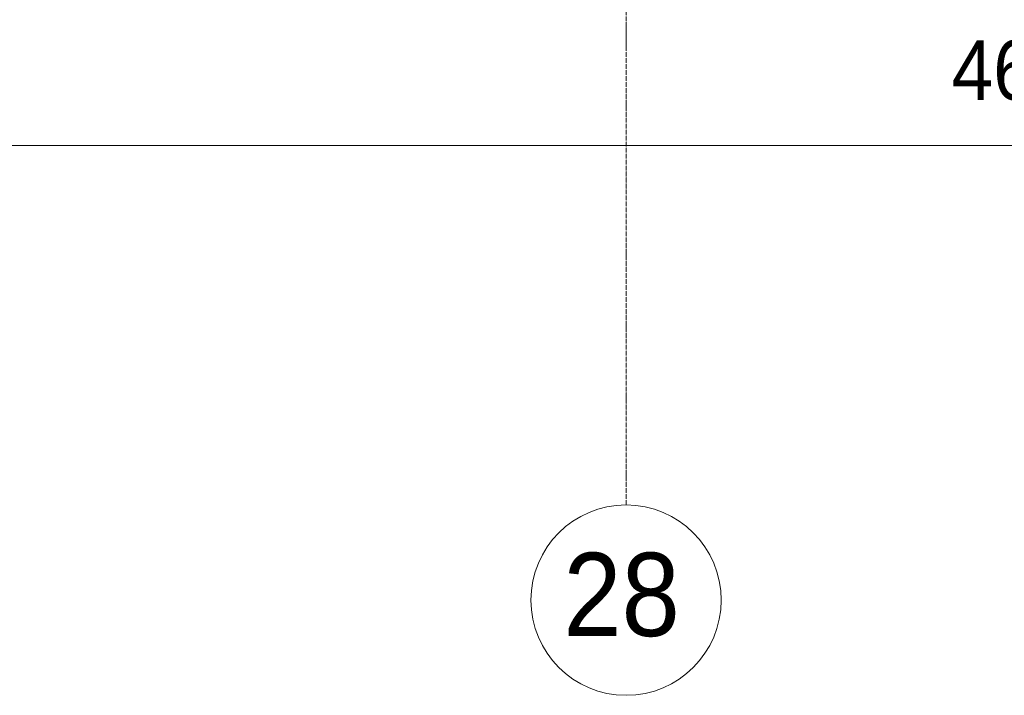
# Model space of a CAD drawing. Header units: millimetres. Extents: x -816133 to 919604, y 87941 to 147341.
# Tile 99 of 256: x -29801 to -25662, y 116400 to 119239. Entities that reach past the tile are written whole.
import ezdxf

# ---------------------------------------------------------------- set-up
doc = ezdxf.new("R2010")
doc.units = ezdxf.units.MM
doc.linetypes.add('Линия сетки', pattern=[25, 20, -2.5, 0, -2.5])
for name, color, linetype, lineweight in [('A-010-D_DIM', 7, 'Continuous', 9), ('Z-030-M_GRID', 7, 'Continuous', 9), ('Z-033_T_GRIDREF', 7, 'Continuous', 20), ('СС-011-ПОЖ-СИГНАЛИЗАЦИЯ', 1, 'Continuous', 30)]:
    doc.layers.add(name, color=color, linetype=linetype, lineweight=lineweight)
doc.styles.add('Arial', font='arial.ttf', dxfattribs={"width": 0.9, "height": 700})
doc.styles.add('Arial_3', font='arial.ttf', dxfattribs={"width": 0.9, "height": 500})

# ---------------------------------------------------------------- blocks, each defined once
blk = doc.blocks.new('10эт')
at = {"layer": 'A-010-D_DIM', "color": 9, "lineweight": 20}
for p, q in [((333051.7, 118086.6), (333051.7, 117986.6)), ((333051.7, 118086.6), (333051.7, 117986.6)), ((311151.7, 117586.6), (358551.7, 117586.6))]:
    blk.add_line(p, q, dxfattribs=at)
at = {"layer": 'Z-030-M_GRID', "color": 9, "linetype": 'Линия сетки'}
blk.add_line((333051.7, 116076.8), (333051.7, 137026.1), dxfattribs=at)
at = {"layer": 'Z-033_T_GRIDREF', "color": 9}
for start, end in [(0, 180), (180, 0)]:
    blk.add_arc((333051.7, 115676.8), 400, start, end, dxfattribs=at)
at = {"layer": 'A-010-D_DIM', "color": 9, "lineweight": 30, "style": 'Arial_3', "width": 0.9}
blk.add_text('46800', height=250, dxfattribs=at).set_placement((334420.2, 117779))
at = {"layer": 'Z-033_T_GRIDREF', "color": 9, "lineweight": 30, "style": 'Arial', "width": 0.9}
blk.add_text('28', height=350, dxfattribs=at).set_placement((332788.2, 115525.7))

msp = doc.modelspace()

# ---------------------------------------------------------------- block references
at = {"layer": 'СС-011-ПОЖ-СИГНАЛИЗАЦИЯ', "color": 9, "lineweight": 30}
msp.add_blockref('10эт', (-360303.7, 1122.9), dxfattribs=at)

doc.saveas('drawing.dxf')
